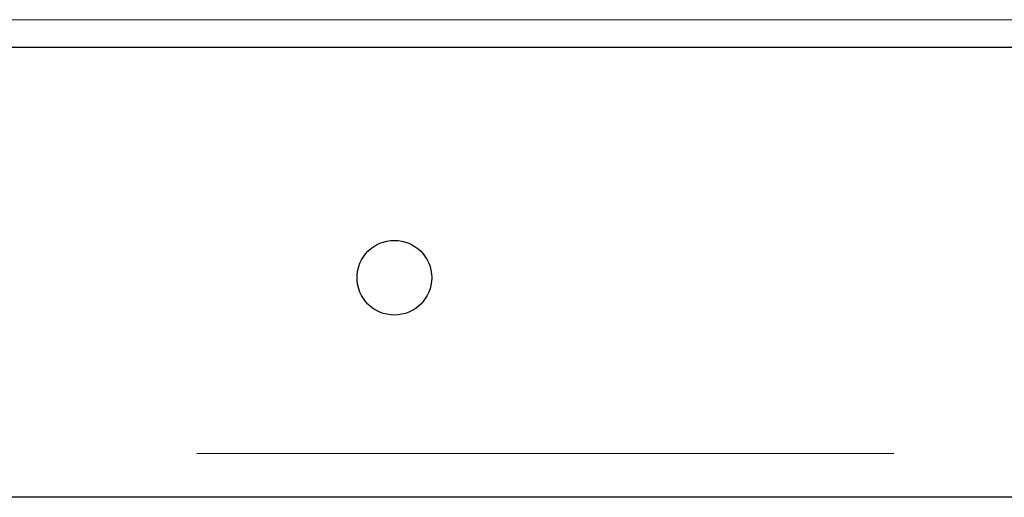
# Model space of a CAD drawing. Header units: millimetres. Extents: x 26 to 242, y 76 to 156.
# Tile 39 of 72: x 153.86 to 155.654, y 78.806 to 79.676. Entities that reach past the tile are written whole.
import ezdxf

# ---------------------------------------------------------------- set-up
doc = ezdxf.new("R2010")
doc.units = ezdxf.units.MM
doc.linetypes.add('PHANTOM', pattern=[12.7, 6.35, -1.27, 1.27, -1.27, 1.27, -1.27])

msp = doc.modelspace()

# ---------------------------------------------------------------- linework, layer by layer
at = {"color": 8, "linetype": 'PHANTOM', "lineweight": 18}
for p, q in [((152.183, 79.6759), (171.443, 79.6759)), ((191.013, 78.8859), (152.143, 78.8859))]:
    msp.add_line(p, q, dxfattribs=at)
at = {"color": 7, "linetype": 'Continuous', "lineweight": 25}
for p, q in [((152.1722, 79.6259), (171.4539, 79.6259)), ((156.3721, 78.8059), (152.143, 78.8059))]:
    msp.add_line(p, q, dxfattribs=at)
msp.add_circle((154.543, 79.2059), 0.068, dxfattribs=at)

doc.saveas('drawing.dxf')
